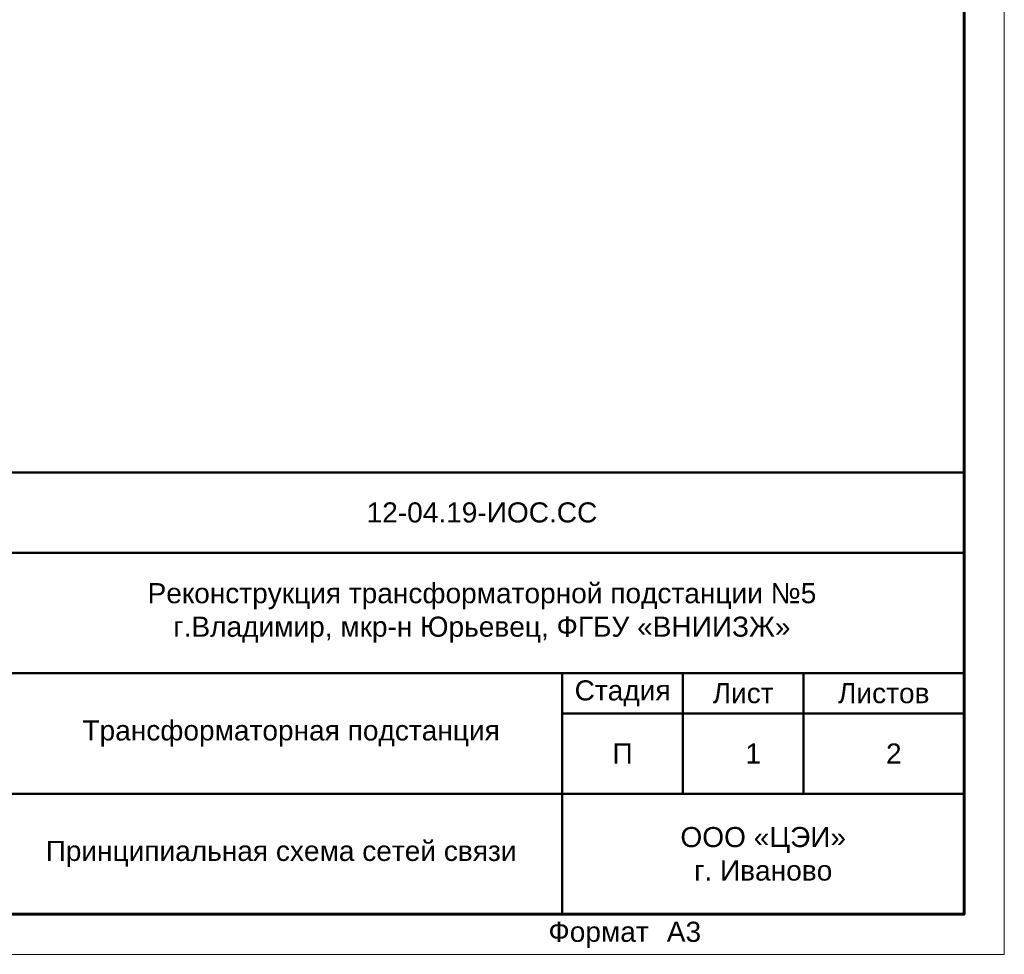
# Model space of a CAD drawing. Header units: millimetres. Extents: x 523431 to 527346, y -48565 to -47721.
# Tile 134 of 217: x 525770 to 525892, y -48565 to -48448. Entities that reach past the tile are written whole.
import ezdxf
from ezdxf.enums import TextEntityAlignment as Align

# ---------------------------------------------------------------- set-up
doc = ezdxf.new("R2010")
doc.units = ezdxf.units.MM
for name, color, linetype, lineweight in [('LIN_Основная сплошная', 50, 'Continuous', 50), ('ВК-линия контур', 132, 'Continuous', 15), ('ВК-линия толстая', 30, 'Continuous', 60), ('ВК-Текст', 1, 'Continuous', 30)]:
    doc.layers.add(name, color=color, linetype=linetype, lineweight=lineweight)
doc.layers.add('Текст и рамки', color=7, linetype='Continuous')
doc.styles.get("Standard").update_dxf_attribs({"font": 'arial.ttf'})
doc.styles.add('ОПС', font='arial.ttf')
doc.styles.add('СГЕНЕРИР_СТИЛЬ_1', font='times.ttf')

# ---------------------------------------------------------------- blocks, each defined once
blk = doc.blocks.new('*U31')
at = {"layer": 'ВК-линия контур', "color": 0}
for p, q in [((0, 297), (0, 0)), ((0, 0), (-420, 0))]:
    blk.add_line(p, q, dxfattribs=at)
at = {"layer": 'ВК-линия толстая', "color": 0}
blk.add_lwpolyline([(-400, 5), (-400, 292), (-5, 292), (-5, 5)], close=True, dxfattribs=at)
at = {"layer": 'ВК-Текст', "color": 0}
blk.add_text('Формат ', height=2.5, dxfattribs=at).set_placement((-56.73, 1.56))
blk.add_attdef('ЛИСТ_АЛ', text='', height=2.5, dxfattribs=at).set_placement((-10, 288.5), align=Align.MIDDLE_CENTER)
at = {"layer": 'ВК-Текст', "color": 0, "ltscale": 0.5}
blk.add_attdef('ВЕРХНИЙ_ШИФР', text='', height=0.000005, rotation=180, dxfattribs=at).set_placement((-400, 278), align=Align.MIDDLE_CENTER)
at = {"layer": 'ВК-Текст', "color": 0, "flags": 12}
blk.add_attdef('ФОРМАТ_ЛИСТА', (-42, 1.56), '', height=2.5, dxfattribs=at)

msp = doc.modelspace()

# ---------------------------------------------------------------- linework, layer by layer
at = {"layer": 'LIN_Основная сплошная', "color": 7}
for p, q in [((525702.29, -48504.75), (525887.29, -48504.75)), ((525767.29, -48514.75), (525887.29, -48514.75)), ((525702.29, -48529.75), (525887.29, -48529.75)), ((525837.29, -48559.75), (525837.29, -48529.75)), ((525852.29, -48529.75), (525852.29, -48544.75)), ((525867.29, -48529.75), (525867.29, -48544.75)), ((525837.29, -48534.75), (525887.29, -48534.75)), ((525767.29, -48544.75), (525887.29, -48544.75))]:
    msp.add_line(p, q, dxfattribs=at)

# ---------------------------------------------------------------- block references
ref = msp.add_blockref('*U31', (525892.29, -48564.75))
ref.add_attrib('ФОРМАТ_ЛИСТА', 'А3', (525850.29, -48563.19), dxfattribs={"layer": 'ВК-Текст', "color": 0, "height": 2.5, "flags": 12})

# ---------------------------------------------------------------- texts
at = {"lineweight": 0, "char_height": 2.5, "attachment_point": 5}
for s, insert, width, style in [('{\\fArial|b0|i0|c204|p34;\\C7;12-04.19-ИОС.СС}', (525827.29, -48509.75), 120, 'СГЕНЕРИР_СТИЛЬ_1'), ('Реконструкция трансформаторной подстанции №5\\Pг.Владимир, мкр-н Юрьевец, ФГБУ «ВНИИЗЖ»', (525827.29, -48522.25), 120, 'ОПС'), ('\\pl2.5;{\\fArial|b0|i0|c204|p34;Трансформаторная подстанция\\P}', (525802.29, -48537.25), 70, 'СГЕНЕРИР_СТИЛЬ_1'), ('\\pl2.5;{\\fArial|b0|i0|c204|p34;1\\P}', (525859.79, -48539.75), 15, 'СГЕНЕРИР_СТИЛЬ_1'), ('\\pl2.5;{\\fArial|b0|i0|c204|p34;2\\P}', (525877.29, -48539.75), 20, 'СГЕНЕРИР_СТИЛЬ_1'), ('{\\fArial|b0|i0|c204|p34;\\C7;Принципиальная схема сетей связи}', (525802.29, -48552.25), 70, 'СГЕНЕРИР_СТИЛЬ_1')]:
    msp.add_mtext(s, dxfattribs=dict(at, insert=insert, width=width, style=style))
at = {"layer": 'Текст и рамки', "color": 7, "char_height": 2.5, "attachment_point": 5}
for s, insert, width in [('Стадия', (525844.79, -48532.25), 15), ('Лист', (525859.79, -48532.25), 15), ('Листов', (525877.29, -48532.25), 20), ('П', (525844.79, -48539.75), 15), ('ООО «ЦЭИ»\\Pг. Иваново', (525862.29, -48552.25), 50)]:
    msp.add_mtext(s, dxfattribs=dict(at, insert=insert, width=width))

doc.saveas('drawing.dxf')
